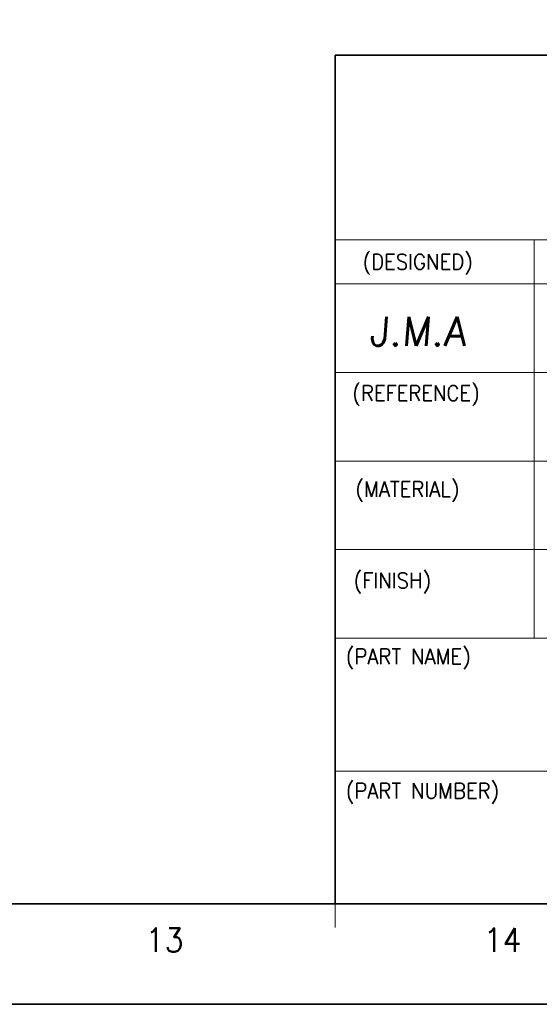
# Model space of a CAD drawing. Header units: millimetres. Extents: x 4497 to 13960, y 12291 to 16372.
# Tile 163 of 217: x 6740 to 6849, y 15521 to 15728. Entities that reach past the tile are written whole.
import ezdxf
from ezdxf.enums import TextEntityAlignment as Align

# ---------------------------------------------------------------- set-up
doc = ezdxf.new("R2010")
doc.units = ezdxf.units.MM
doc.header["$LTSCALE"] = 0.8
doc.layers.get('0').update_dxf_attribs({"linetype": 'CONTINUOUS', "lineweight": 0})
doc.layers.add('2', color=3, linetype='CONTINUOUS', lineweight=0)
doc.styles.add('GHS', font='romans', dxfattribs={"height": 2, "bigfont": 'whgtxt'})
doc.styles.get("Standard").update_dxf_attribs({"font": 'romans.shx', "width": 0.8, "oblique": 5, "bigfont": 'whgtxt.shx'})

msp = doc.modelspace()

# ---------------------------------------------------------------- linework, layer by layer
at = {"color": 7, "linetype": 'Continuous', "lineweight": 35}
for p, q in [((6806.381, 15542.403), (6806.381, 15720.454)), ((6806.381, 15720.454), (7020.042, 15720.454)), ((5880.515, 15542.403), (7020.042, 15542.403))]:
    msp.add_line(p, q, dxfattribs=at)
at = {"color": 7, "linetype": 'Continuous'}
for p, q in [((6806.381, 15681.747), (7020.042, 15681.747)), ((6848.184, 15598.141), (6848.184, 15681.747)), ((6806.381, 15672.458), (6931.791, 15672.458)), ((6806.381, 15653.878), (7020.042, 15653.878)), ((6806.381, 15635.299), (6981.562, 15635.299)), ((6806.381, 15616.72), (7020.042, 15616.72)), ((6806.381, 15598.141), (7020.042, 15598.141)), ((6806.381, 15570.272), (7020.042, 15570.272)), ((6806.381, 15542.403), (7020.042, 15542.403)), ((6806.381, 15542.403), (7020.042, 15542.403)), ((6806.381, 15537.422), (6806.381, 15542.403))]:
    msp.add_line(p, q, dxfattribs=at)
at = {"color": 7, "linetype": 'Continuous', "lineweight": 35}
msp.add_lwpolyline([(7041.788, 16361.337), (5853.788, 16361.337), (5853.788, 15521.337), (7041.788, 15521.337)], close=True, dxfattribs=at)

# ---------------------------------------------------------------- texts
at = {"color": 7, "linetype": 'Continuous', "width": 0.933333}
for s, height, p in [('(DESIGNED)', 3.2303, (6812.172, 15678.717)), ('(REFERENCE)', 3.23025, (6810.014, 15651.164)), ('(MATERIAL)', 3.2303, (6810.673, 15631.031)), ('(FINISH)', 3.2303, (6810.287, 15611.857)), ('(PART NAME)', 3.23025, (6808.656, 15595.918)), ('(PART NUMBER)', 3.23025, (6808.656, 15567.729))]:
    msp.add_text(s, height=height, dxfattribs=at).set_placement(p, align=Align.TOP_LEFT)
for s, p in [('13', (6770.588, 15534.835)), ('14', (6841.553, 15534.835))]:
    msp.add_text(s, height=4.9805, dxfattribs=at).set_placement(p, align=Align.MIDDLE_CENTER)
at = {"layer": '2', "style": 'GHS', "oblique": 5}
msp.add_text('J.M.A', height=6.0598, dxfattribs=at).set_placement((6813.559, 15659.496))

doc.saveas('drawing.dxf')
